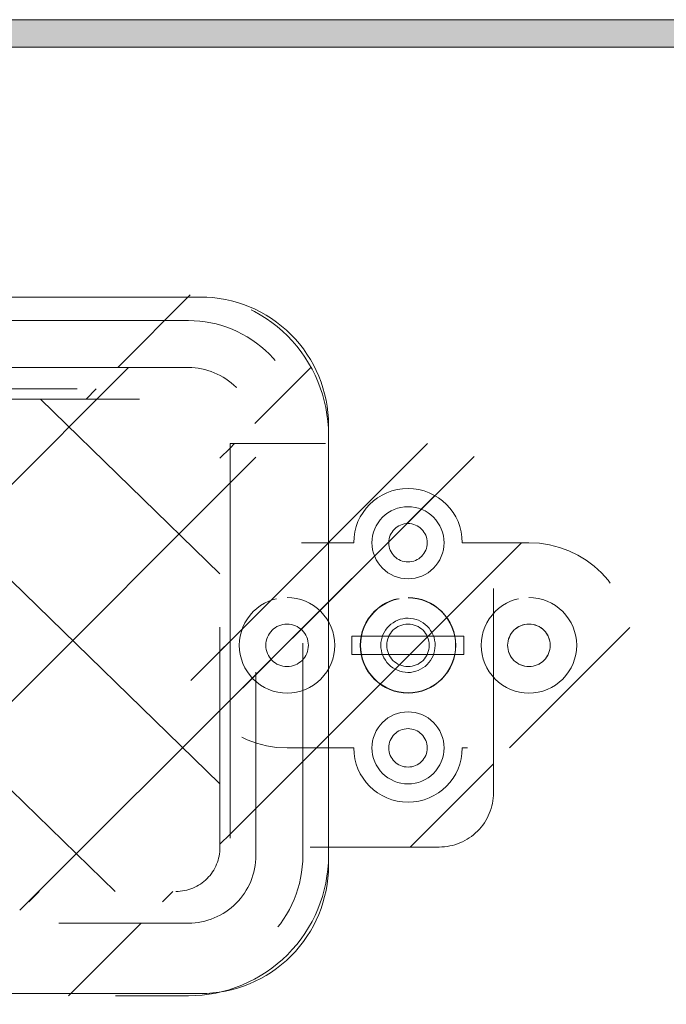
# Model space of a CAD drawing. Header units: inches. Extents: x -471 to -284, y -222 to 20.
# Tile 28 of 54: x -363.89 to -360.91, y 11.85 to 16.38. Entities that reach past the tile are written whole.
import ezdxf

# ---------------------------------------------------------------- set-up
doc = ezdxf.new("R2010")
doc.units = ezdxf.units.IN
doc.header["$LTSCALE"] = 32
doc.header["$MEASUREMENT"] = 0
doc.linetypes.add('Dash Style-1', pattern=[0.083328, 0.041656, -0.041672])
for name, color, linetype, lineweight in [('DashLine', 7, 'Dash Style-1', 13), ('DashLineFill', 7, 'Dash Style-1', 13), ('Drawing', 7, 'Continuous', 18), ('Metal-Black', 7, 'Continuous', 18), ('Metal-UtilityGrommet', 7, 'Continuous', 13), ('Metal_1', 7, 'Continuous', 18), ('None', 7, 'Continuous', 18), ('SolidLine', 7, 'Continuous', 15), ('Wood_1-H', 7, 'Continuous', 13)]:
    doc.layers.add(name, color=color, linetype=linetype, lineweight=lineweight)
doc.layers.add('Textile-Cushion', color=7, linetype='Continuous', lineweight=18, true_color=0x4c4c4c)
pattern_1 = [(45, (0, 0), (-1.613, 1.9357), []), (45, (-1.0608, 1.0608), (-0.472346, 0.41676), [])]

# ---------------------------------------------------------------- blocks, each defined once
blk = doc.blocks.new('Group-44')
at = {"layer": 'DashLine', "flags": 128}
for points in [[(6.3903, 0.2188), (6.4117, 0.2177), (6.4329, 0.2145), (6.4538, 0.2093), (6.474, 0.2021), (6.4934, 0.1929), (6.5118, 0.1819), (6.529, 0.1691), (6.545, 0.1547), (6.5594, 0.1388), (6.5722, 0.1215), (6.5832, 0.1031), (6.5924, 0.0837), (6.5996, 0.0635), (6.6048, 0.0427), (6.608, 0.0214), (6.609, 0), (6.608, -0.0214), (6.6048, -0.0427), (6.5996, -0.0635), (6.5924, -0.0837), (6.5832, -0.1031), (6.5722, -0.1215), (6.5594, -0.1388), (6.545, -0.1547), (6.529, -0.1691), (6.5118, -0.1819), (6.4934, -0.1929), (6.474, -0.2021), (6.4538, -0.2093), (6.4329, -0.2145), (6.4117, -0.2177), (6.3903, -0.2188), (6.3688, -0.2177), (6.3476, -0.2145), (6.3268, -0.2093), (6.3066, -0.2021), (6.2872, -0.1929), (6.2687, -0.1819), (6.2515, -0.1691), (6.2356, -0.1547), (6.2212, -0.1388), (6.2084, -0.1215), (6.1974, -0.1031), (6.1882, -0.0837), (6.1809, -0.0635), (6.1757, -0.0427), (6.1726, -0.0214), (6.1715, 0), (6.1726, 0.0214), (6.1757, 0.0427), (6.1809, 0.0635), (6.1882, 0.0837), (6.1974, 0.1031), (6.2084, 0.1215), (6.2212, 0.1388), (6.2356, 0.1547), (6.2515, 0.1691), (6.2687, 0.1819), (6.2872, 0.1929), (6.3066, 0.2021), (6.3268, 0.2093), (6.3476, 0.2145), (6.3688, 0.2177)], [(6.3905, 0.125), (6.4027, 0.1243), (6.4149, 0.1225), (6.4267, 0.1194), (6.4383, 0.1152), (6.4493, 0.1099), (6.4598, 0.1035), (6.4696, 0.0962), (6.4787, 0.0879), (6.4868, 0.0787), (6.4941, 0.0688), (6.5003, 0.0583), (6.5055, 0.0472), (6.5096, 0.0356), (6.5125, 0.0237), (6.5142, 0.0115), (6.5148, -0.0007), (6.5141, -0.013), (6.5122, -0.0251), (6.5092, -0.037), (6.505, -0.0485), (6.4997, -0.0596), (6.4933, -0.07), (6.4859, -0.0799), (6.4776, -0.0889), (6.4685, -0.0971), (6.4586, -0.1043), (6.4481, -0.1106), (6.4369, -0.1158), (6.4254, -0.1198), (6.4134, -0.1227), (6.4013, -0.1245), (6.389, -0.125), (6.3768, -0.1243), (6.3647, -0.1225), (6.3528, -0.1194), (6.3413, -0.1152), (6.3302, -0.1099), (6.3197, -0.1035), (6.3099, -0.0962), (6.3009, -0.0879), (6.2927, -0.0787), (6.2854, -0.0688), (6.2792, -0.0583), (6.274, -0.0472), (6.2699, -0.0356), (6.267, -0.0237), (6.2653, -0.0115), (6.2648, 0.0007), (6.2654, 0.013), (6.2673, 0.0251), (6.2704, 0.037), (6.2746, 0.0485), (6.2799, 0.0596), (6.2862, 0.07), (6.2936, 0.0799), (6.3019, 0.0889), (6.311, 0.0971), (6.3209, 0.1043), (6.3315, 0.1106), (6.3426, 0.1158), (6.3542, 0.1198), (6.3661, 0.1227), (6.3782, 0.1245)], [(6.1318, 0.0417), (6.6477, 0.0417), (6.6477, -0.0417), (6.1318, -0.0417)]]:
    blk.add_lwpolyline(points, close=True, dxfattribs=at)
blk = doc.blocks.new('Group-46')
at = {"layer": 'Textile-Cushion', "color": 31, "true_color": 0xffc198}
for p, q in [((2.7107, 1.1339), (5.0405, -1.1339)), ((3.7036, 1.1339), (5.5236, -0.6376)), ((4.6965, 1.1339), (5.5236, 0.3288))]:
    blk.add_line(p, q, dxfattribs=at)
blk = doc.blocks.new('Group-47')
at = {"layer": 'Textile-Cushion', "color": 31, "true_color": 0xffc198}
blk.add_blockref('Group-46', (0, 0), dxfattribs=at)
blk = doc.blocks.new('SBDXF2-Shroud (2D)')
at = {"layer": 'DashLineFill', "linetype": 'Continuous', "lineweight": 13}
h = blk.add_hatch(dxfattribs=at)
h.set_pattern_fill('Steel', color=253, style=0, pattern_type=2)
h.set_pattern_definition(pattern_1)
edge = h.paths.add_edge_path()
edge.add_line((-5.5709, 0.9311), (-5.5709, -0.9311))
edge.add_arc((-5.3209, -0.9311), 0.25, 180, 270)
edge.add_line((-5.3209, -1.1811), (5.3209, -1.1811))
edge.add_arc((5.3209, -0.9311), 0.25, 270, 360)
edge.add_line((5.5709, -0.9311), (5.5709, 0.9311))
edge.add_arc((5.3209, 0.9311), 0.25, 0, 90)
edge.add_line((5.3209, 1.1811), (-5.3209, 1.1811))
edge.add_arc((-5.3209, 0.9311), 0.25, 90, 135)
edge.add_arc((-5.3209, 0.9311), 0.25, 135, 180)
edge.add_line((-5.5709, 0.9311), (-5.5709, 0.9311))
edge = h.paths.add_edge_path()
edge.add_arc((5.3209, -0.9311), 0.2028, 270, 360)
edge.add_line((5.5236, -0.9311), (5.5236, 0.9311))
edge.add_arc((5.3209, 0.9311), 0.2028, 360, 450)
edge.add_line((5.3209, 1.1339), (-5.3209, 1.1339))
edge.add_arc((-5.3209, 0.9311), 0.2028, 90, 180)
edge.add_line((-5.5236, 0.9311), (-5.5236, -0.9311))
edge.add_arc((-5.3209, -0.9311), 0.2028, 180, 270)
edge.add_line((-5.3209, -1.1339), (5.3209, -1.1339))
h = blk.add_hatch(dxfattribs=at)
h.set_pattern_fill('Steel', color=253, style=0, pattern_type=2)
h.set_pattern_definition(pattern_1)
edge = h.paths.add_edge_path()
edge.add_arc((6.5335, -0.6791), 0.25, 270, 315)
edge.add_arc((6.5335, -0.6791), 0.25, 315, 360)
edge.add_line((6.7835, -0.6791), (6.7835, 0.6791))
edge.add_arc((6.5335, 0.6791), 0.25, 0, 90)
edge.add_line((6.5335, 0.9291), (5.5709, 0.9291))
edge.add_line((5.5709, 0.9291), (5.5709, -0.9291))
edge.add_line((5.5709, -0.9291), (6.5335, -0.9291))
edge.add_line((6.5335, -0.9291), (6.5335, -0.9291))
at = {"layer": 'DashLineFill', "flags": 128}
for points in [[(-5.5709, 0.9311), (-5.5709, -0.9311, 0.414214), (-5.3209, -1.1811), (5.3209, -1.1811, 0.414214), (5.5709, -0.9311), (5.5709, 0.9311, 0.414214), (5.3209, 1.1811), (-5.3209, 1.1811, 0.198912), (-5.4976, 1.1079, 0.198912), (-5.5709, 0.9311)], [(5.3209, -1.1339, 0.414214), (5.5236, -0.9311), (5.5236, 0.9311, 0.414214), (5.3209, 1.1339), (-5.3209, 1.1339, 0.414214), (-5.5236, 0.9311), (-5.5236, -0.9311, 0.414214), (-5.3209, -1.1339)], [(6.5335, -0.9291, 0.198912), (6.7102, -0.8559, 0.198912), (6.7835, -0.6791), (6.7835, 0.6791, 0.414214), (6.5335, 0.9291), (5.5709, 0.9291), (5.5709, -0.9291), (6.5335, -0.9291)]]:
    blk.add_lwpolyline(points, format="xyb", close=True, dxfattribs=at)
at = {"layer": 'Metal-Black', "color": 7}
blk.add_blockref('Group-44', (0, 0), dxfattribs=at)
at = {"layer": 'Metal-UtilityGrommet', "color": 7}
blk.add_blockref('Group-47', (0, 0), dxfattribs=at)
blk = doc.blocks.new('1BPJHN-ShroudBracket (2D)')
at = {"layer": 'DashLineFill', "linetype": 'Continuous', "lineweight": 13}
h = blk.add_hatch(dxfattribs=at)
h.set_pattern_fill('Steel', color=253, style=0, pattern_type=2)
h.set_pattern_definition(pattern_1)
edge = h.paths.add_edge_path()
edge.add_line((0.5571, 0.4724), (0.25, 0.4724))
edge.add_arc((0, 0.4724), 0.25, 0, 180)
edge.add_line((-0.25, 0.4724), (-0.5571, 0.4724))
edge.add_arc((-0.5571, 0), 0.4724, 90, 270)
edge.add_line((-0.5571, -0.4724), (-0.25, -0.4724))
edge.add_arc((0, -0.4724), 0.25, 180, 360)
edge.add_line((0.25, -0.4724), (0.5571, -0.4724))
edge.add_arc((0.5571, 0), 0.4724, 270, 450)
edge.add_line((0.5571, 0.4724), (0.5571, 0.4724))
edge = h.paths.add_edge_path()
edge.add_arc((0, 0), 0.0979, 180, 360)
edge.add_arc((0, 0), 0.0979, 0, 180)
edge.add_line((-0.098, 0), (-0.098, 0))
edge = h.paths.add_edge_path()
edge.add_arc((0, 0.4724), 0.0885, 180, 360)
edge.add_arc((0, 0.4724), 0.0885, 0, 180)
edge.add_line((-0.0885, 0.4724), (-0.0885, 0.4724))
edge = h.paths.add_edge_path()
edge.add_arc((-0.5571, 0), 0.098, 180, 360)
edge.add_arc((-0.5571, 0), 0.098, 0, 180)
edge.add_line((-0.655, 0), (-0.655, 0))
edge = h.paths.add_edge_path()
edge.add_arc((0.5571, 0), 0.098, 180, 360)
edge.add_arc((0.5571, 0), 0.098, 0, 180)
edge.add_line((0.4591, 0), (0.4591, 0))
edge = h.paths.add_edge_path()
edge.add_arc((0, -0.4724), 0.0885, 180, 360)
edge.add_arc((0, -0.4724), 0.0885, 0, 180)
edge.add_line((-0.0885, -0.4724), (-0.0885, -0.4724))
at = {"layer": 'DashLine', "flags": 128}
for points in [[(0, 0.6384), (0.0163, 0.6376), (0.0324, 0.6353), (0.0482, 0.6313), (0.0635, 0.6258), (0.0783, 0.6188), (0.0922, 0.6105), (0.1053, 0.6008), (0.1174, 0.5898), (0.1283, 0.5778), (0.138, 0.5647), (0.1464, 0.5507), (0.1534, 0.536), (0.1589, 0.5206), (0.1628, 0.5048), (0.1652, 0.4887), (0.166, 0.4724), (0.1652, 0.4562), (0.1628, 0.4401), (0.1589, 0.4243), (0.1534, 0.4089), (0.1464, 0.3942), (0.138, 0.3802), (0.1283, 0.3671), (0.1174, 0.3551), (0.1053, 0.3441), (0.0922, 0.3344), (0.0783, 0.326), (0.0635, 0.3191), (0.0482, 0.3136), (0.0324, 0.3096), (0.0163, 0.3072), (0, 0.3064), (-0.0163, 0.3072), (-0.0324, 0.3096), (-0.0482, 0.3136), (-0.0635, 0.3191), (-0.0783, 0.326), (-0.0922, 0.3344), (-0.1053, 0.3441), (-0.1174, 0.3551), (-0.1283, 0.3671), (-0.138, 0.3802), (-0.1464, 0.3942), (-0.1534, 0.4089), (-0.1589, 0.4243), (-0.1628, 0.4401), (-0.1652, 0.4562), (-0.166, 0.4724), (-0.1652, 0.4887), (-0.1628, 0.5048), (-0.1589, 0.5206), (-0.1534, 0.536), (-0.1464, 0.5507), (-0.138, 0.5647), (-0.1283, 0.5778), (-0.1174, 0.5898), (-0.1053, 0.6008), (-0.0922, 0.6105), (-0.0783, 0.6188), (-0.0635, 0.6258), (-0.0482, 0.6313), (-0.0324, 0.6353), (-0.0163, 0.6376)], [(-0.5571, 0.22), (-0.5355, 0.2189), (-0.5142, 0.2158), (-0.4932, 0.2105), (-0.4729, 0.2033), (-0.4534, 0.194), (-0.4349, 0.1829), (-0.4175, 0.1701), (-0.4015, 0.1556), (-0.387, 0.1396), (-0.3742, 0.1222), (-0.3631, 0.1037), (-0.3538, 0.0842), (-0.3466, 0.0639), (-0.3413, 0.0429), (-0.3381, 0.0216), (-0.3371, 0), (-0.3381, -0.0216), (-0.3413, -0.0429), (-0.3466, -0.0639), (-0.3538, -0.0842), (-0.3631, -0.1037), (-0.3742, -0.1222), (-0.387, -0.1396), (-0.4015, -0.1556), (-0.4175, -0.1701), (-0.4349, -0.1829), (-0.4534, -0.194), (-0.4729, -0.2033), (-0.4932, -0.2105), (-0.5142, -0.2158), (-0.5355, -0.2189), (-0.5571, -0.22), (-0.5787, -0.2189), (-0.6, -0.2158), (-0.6209, -0.2105), (-0.6413, -0.2033), (-0.6608, -0.194), (-0.6793, -0.1829), (-0.6967, -0.1701), (-0.7127, -0.1556), (-0.7271, -0.1396), (-0.74, -0.1222), (-0.7511, -0.1037), (-0.7603, -0.0842), (-0.7676, -0.0639), (-0.7729, -0.0429), (-0.776, -0.0216), (-0.7771, 0), (-0.776, 0.0216), (-0.7729, 0.0429), (-0.7676, 0.0639), (-0.7603, 0.0842), (-0.7511, 0.1037), (-0.74, 0.1222), (-0.7271, 0.1396), (-0.7127, 0.1556), (-0.6967, 0.1701), (-0.6793, 0.1829), (-0.6608, 0.194), (-0.6413, 0.2033), (-0.6209, 0.2105), (-0.6, 0.2158), (-0.5787, 0.2189)], [(0, 0.22), (0.0216, 0.2189), (0.0429, 0.2158), (0.0639, 0.2105), (0.0842, 0.2033), (0.1037, 0.194), (0.1222, 0.1829), (0.1396, 0.1701), (0.1556, 0.1556), (0.1701, 0.1396), (0.1829, 0.1222), (0.194, 0.1037), (0.2033, 0.0842), (0.2105, 0.0639), (0.2158, 0.0429), (0.2189, 0.0216), (0.22, 0), (0.2189, -0.0216), (0.2158, -0.0429), (0.2105, -0.0639), (0.2033, -0.0842), (0.194, -0.1037), (0.1829, -0.1222), (0.1701, -0.1396), (0.1556, -0.1556), (0.1396, -0.1701), (0.1222, -0.1829), (0.1037, -0.194), (0.0842, -0.2033), (0.0639, -0.2105), (0.0429, -0.2158), (0.0216, -0.2189), (0, -0.22), (-0.0216, -0.2189), (-0.0429, -0.2158), (-0.0639, -0.2105), (-0.0842, -0.2033), (-0.1037, -0.194), (-0.1222, -0.1829), (-0.1396, -0.1701), (-0.1556, -0.1556), (-0.1701, -0.1396), (-0.1829, -0.1222), (-0.194, -0.1037), (-0.2033, -0.0842), (-0.2105, -0.0639), (-0.2158, -0.0429), (-0.2189, -0.0216), (-0.22, 0), (-0.2189, 0.0216), (-0.2158, 0.0429), (-0.2105, 0.0639), (-0.2033, 0.0842), (-0.194, 0.1037), (-0.1829, 0.1222), (-0.1701, 0.1396), (-0.1556, 0.1556), (-0.1396, 0.1701), (-0.1222, 0.1829), (-0.1037, 0.194), (-0.0842, 0.2033), (-0.0639, 0.2105), (-0.0429, 0.2158), (-0.0216, 0.2189)], [(0.5571, 0.22), (0.5787, 0.2189), (0.6, 0.2158), (0.6209, 0.2105), (0.6413, 0.2033), (0.6608, 0.194), (0.6793, 0.1829), (0.6967, 0.1701), (0.7127, 0.1556), (0.7271, 0.1396), (0.74, 0.1222), (0.7511, 0.1037), (0.7603, 0.0842), (0.7676, 0.0639), (0.7729, 0.0429), (0.776, 0.0216), (0.7771, 0), (0.776, -0.0216), (0.7729, -0.0429), (0.7676, -0.0639), (0.7603, -0.0842), (0.7511, -0.1037), (0.74, -0.1222), (0.7271, -0.1396), (0.7127, -0.1556), (0.6967, -0.1701), (0.6793, -0.1829), (0.6608, -0.194), (0.6413, -0.2033), (0.6209, -0.2105), (0.6, -0.2158), (0.5787, -0.2189), (0.5571, -0.22), (0.5355, -0.2189), (0.5142, -0.2158), (0.4932, -0.2105), (0.4729, -0.2033), (0.4534, -0.194), (0.4349, -0.1829), (0.4175, -0.1701), (0.4015, -0.1556), (0.387, -0.1396), (0.3742, -0.1222), (0.3631, -0.1037), (0.3538, -0.0842), (0.3466, -0.0639), (0.3413, -0.0429), (0.3381, -0.0216), (0.3371, 0), (0.3381, 0.0216), (0.3413, 0.0429), (0.3466, 0.0639), (0.3538, 0.0842), (0.3631, 0.1037), (0.3742, 0.1222), (0.387, 0.1396), (0.4015, 0.1556), (0.4175, 0.1701), (0.4349, 0.1829), (0.4534, 0.194), (0.4729, 0.2033), (0.4932, 0.2105), (0.5142, 0.2158), (0.5355, 0.2189)], [(0.5571, 0.0979), (0.5667, 0.0975), (0.5762, 0.0961), (0.5855, 0.0937), (0.5946, 0.0905), (0.6033, 0.0864), (0.6115, 0.0814), (0.6192, 0.0757), (0.6263, 0.0693), (0.6328, 0.0621), (0.6385, 0.0544), (0.6435, 0.0462), (0.6476, 0.0375), (0.6508, 0.0284), (0.6532, 0.0191), (0.6546, 0.0096), (0.655, 0), (0.6546, -0.0096), (0.6532, -0.0191), (0.6508, -0.0284), (0.6476, -0.0375), (0.6435, -0.0462), (0.6385, -0.0544), (0.6328, -0.0621), (0.6263, -0.0693), (0.6192, -0.0757), (0.6115, -0.0814), (0.6033, -0.0864), (0.5946, -0.0905), (0.5855, -0.0937), (0.5762, -0.0961), (0.5667, -0.0975), (0.5571, -0.098), (0.5475, -0.0975), (0.538, -0.0961), (0.5287, -0.0937), (0.5196, -0.0905), (0.5109, -0.0864), (0.5027, -0.0814), (0.4949, -0.0757), (0.4878, -0.0693), (0.4814, -0.0621), (0.4756, -0.0544), (0.4707, -0.0462), (0.4666, -0.0375), (0.4634, -0.0284), (0.461, -0.0191), (0.4596, -0.0096), (0.4591, 0), (0.4596, 0.0096), (0.461, 0.0191), (0.4634, 0.0284), (0.4666, 0.0375), (0.4707, 0.0462), (0.4756, 0.0544), (0.4814, 0.0621), (0.4878, 0.0693), (0.4949, 0.0757), (0.5027, 0.0814), (0.5109, 0.0864), (0.5196, 0.0905), (0.5287, 0.0937), (0.538, 0.0961), (0.5475, 0.0975)], [(0, -0.3064), (0.0163, -0.3072), (0.0324, -0.3096), (0.0482, -0.3136), (0.0635, -0.3191), (0.0783, -0.326), (0.0922, -0.3344), (0.1053, -0.3441), (0.1174, -0.3551), (0.1283, -0.3671), (0.138, -0.3802), (0.1464, -0.3942), (0.1534, -0.4089), (0.1589, -0.4243), (0.1628, -0.4401), (0.1652, -0.4562), (0.166, -0.4724), (0.1652, -0.4887), (0.1628, -0.5048), (0.1589, -0.5206), (0.1534, -0.536), (0.1464, -0.5507), (0.138, -0.5647), (0.1283, -0.5778), (0.1174, -0.5898), (0.1053, -0.6008), (0.0922, -0.6105), (0.0783, -0.6188), (0.0635, -0.6258), (0.0482, -0.6313), (0.0324, -0.6353), (0.0163, -0.6376), (0, -0.6384), (-0.0163, -0.6376), (-0.0324, -0.6353), (-0.0482, -0.6313), (-0.0635, -0.6258), (-0.0783, -0.6188), (-0.0922, -0.6105), (-0.1053, -0.6008), (-0.1174, -0.5898), (-0.1283, -0.5778), (-0.138, -0.5647), (-0.1464, -0.5507), (-0.1534, -0.536), (-0.1589, -0.5206), (-0.1628, -0.5048), (-0.1652, -0.4887), (-0.166, -0.4724), (-0.1652, -0.4562), (-0.1628, -0.4401), (-0.1589, -0.4243), (-0.1534, -0.4089), (-0.1464, -0.3942), (-0.138, -0.3802), (-0.1283, -0.3671), (-0.1174, -0.3551), (-0.1053, -0.3441), (-0.0922, -0.3344), (-0.0783, -0.326), (-0.0635, -0.3191), (-0.0482, -0.3136), (-0.0324, -0.3096), (-0.0163, -0.3072)]]:
    blk.add_lwpolyline(points, close=True, dxfattribs=at)
at = {"layer": 'DashLineFill', "flags": 128}
for points in [[(0.5571, 0.4724), (0.25, 0.4724, 1), (-0.25, 0.4724), (-0.5571, 0.4724, 1), (-0.5571, -0.4724), (-0.25, -0.4724, 1), (0.25, -0.4724), (0.5571, -0.4724, 1), (0.5571, 0.4724)], [(-0.0885, 0.4724, 1), (0.0885, 0.4724, 1), (-0.0885, 0.4724)], [(-0.655, 0, 1), (-0.4591, 0, 1), (-0.655, 0)], [(-0.098, 0, 1), (0.0979, 0, 1), (-0.098, 0)], [(0.4591, 0, 1), (0.655, 0, 1), (0.4591, 0)], [(-0.0885, -0.4724, 1), (0.0885, -0.4724, 1), (-0.0885, -0.4724)]]:
    blk.add_lwpolyline(points, format="xyb", close=True, dxfattribs=at)
blk = doc.blocks.new('Group-51')
at = {"layer": 'Metal_1', "linetype": 'Continuous', "lineweight": 0, "true_color": 0xcdcdcd}
blk.add_hatch(color=254, dxfattribs=at).paths.add_polyline_path([(2.5984, -2.4331), (69.4094, -2.4331), (69.4094, -2.5591), (2.5984, -2.5591)])
at = {"layer": 'DashLine', "flags": 128}
blk.add_lwpolyline([(1.1142, -2.5591), (70.8937, -2.5591), (70.8937, -30), (1.1142, -30)], close=True, dxfattribs=at)
at = {"layer": 'Metal_1', "flags": 128}
blk.add_lwpolyline([(2.5984, -2.4331), (69.4094, -2.4331), (69.4094, -2.5591), (2.5984, -2.5591)], close=True, dxfattribs=at)
at = {"layer": 'SolidLine', "flags": 128}
blk.add_lwpolyline([(1.1142, -2.5591), (70.8937, -2.5591), (70.8937, -30), (1.1142, -30)], close=True, dxfattribs=at)
at = {"layer": 'SolidLine', "color": 7}
for name, p in [('SBDXF2-Shroud (2D)', (36.0039, -5.315)), ('1BPJHN-ShroudBracket (2D)', (42.3937, -5.315))]:
    blk.add_blockref(name, p, dxfattribs=at)
blk = doc.blocks.new('Group-53')
at = {"layer": 'Textile-Cushion', "color": 31, "linetype": 'Continuous', "true_color": 0xffc198}
for p, q in [((5.0826, 1.2795), (2.5826, -1.2204)), ((5.6693, 0.8662), (3.5826, -1.2204)), ((5.6693, -0.1338), (4.5826, -1.2204))]:
    blk.add_line(p, q, dxfattribs=at)
blk = doc.blocks.new('SlateShroudSleeve (2D)')
at = {"layer": 'DashLineFill', "linetype": 'Continuous', "lineweight": 13}
h = blk.add_hatch(dxfattribs=at)
h.set_pattern_fill('Steel', color=253, style=0, pattern_type=2)
h.set_pattern_definition(pattern_1)
edge = h.paths.add_edge_path()
edge.add_line((-6.0039, 0.9685), (-6.0039, -0.9685))
edge.add_arc((-5.3583, -0.9685), 0.6457, 180, 225)
edge.add_arc((-5.3583, -0.9685), 0.6457, 225, 270)
edge.add_line((-5.3583, -1.6142), (5.3583, -1.6142))
edge.add_arc((5.3583, -0.9685), 0.6457, 270, 360)
edge.add_line((6.0039, -0.9685), (6.0039, 0.9685))
edge.add_arc((5.3583, 0.9685), 0.6457, 0, 45)
edge.add_arc((5.3583, 0.9685), 0.6457, 45, 90)
edge.add_line((5.3583, 1.6142), (-5.3583, 1.6142))
edge.add_arc((-5.3583, 0.9685), 0.6457, 90, 180)
edge.add_line((-6.0039, 0.9685), (-6.0039, 0.9685))
edge = h.paths.add_edge_path()
edge.add_arc((5.3583, -0.9685), 0.311, 270, 360)
edge.add_line((5.6693, -0.9685), (5.6693, 0.9685))
edge.add_arc((5.3583, 0.9685), 0.311, 360, 405)
edge.add_arc((5.3583, 0.9685), 0.311, 45, 90)
edge.add_line((5.3583, 1.2795), (-5.3583, 1.2795))
edge.add_arc((-5.3583, 0.9685), 0.311, 90, 180)
edge.add_line((-5.6693, 0.9685), (-5.6693, -0.9685))
edge.add_arc((-5.3583, -0.9685), 0.311, 180, 225)
edge.add_arc((-5.3583, -0.9685), 0.311, 225, 270)
edge.add_line((-5.3583, -1.2795), (5.3583, -1.2795))
at = {"layer": 'DashLine', "lineweight": 13, "transparency": 33554687, "flags": 128}
blk.add_lwpolyline([(-5.8858, 0.9685, -0.414214), (-5.3583, 1.4961), (5.3583, 1.4961, -0.414214), (5.8858, 0.9685), (5.8858, -0.9685, -0.414214), (5.3583, -1.4961), (-5.3583, -1.4961, -0.414214), (-5.8858, -0.9685)], format="xyb", close=True, dxfattribs=at)
at = {"layer": 'DashLineFill', "lineweight": 13, "flags": 128}
for points in [[(-6.0039, 0.9685), (-6.0039, -0.9685, 0.198912), (-5.8148, -1.4251, 0.198912), (-5.3583, -1.6142), (5.3583, -1.6142, 0.414214), (6.0039, -0.9685), (6.0039, 0.9685, 0.198912), (5.8148, 1.4251, 0.198912), (5.3583, 1.6142), (-5.3583, 1.6142, 0.414214), (-6.0039, 0.9685)], [(5.3583, -1.2795, 0.414214), (5.6693, -0.9685), (5.6693, 0.9685, 0.198912), (5.5782, 1.1884, 0.198912), (5.3583, 1.2795), (-5.3583, 1.2795, 0.414214), (-5.6693, 0.9685), (-5.6693, -0.9685, 0.198912), (-5.5782, -1.1884, 0.198912), (-5.3583, -1.2795)]]:
    blk.add_lwpolyline(points, format="xyb", close=True, dxfattribs=at)
at = {"layer": 'Textile-Cushion', "color": 31, "true_color": 0xffc198}
blk.add_blockref('Group-53', (0, 0), dxfattribs=at)
blk = doc.blocks.new('Group-56')
at = {"layer": 'SolidLine', "flags": 128}
blk.add_lwpolyline([(30.0197, -4.3012, -0.414214), (30.6102, -3.7106), (41.437, -3.7106, -0.414214), (42.0276, -4.3012), (42.0276, -6.3287, -0.414214), (41.437, -6.9193), (30.6102, -6.9193, -0.414214), (30.0197, -6.3287)], format="xyb", close=True, dxfattribs=at)
at = {"layer": 'Wood_1-H', "color": 7}
blk.add_blockref('SlateShroudSleeve (2D)', (36.0236, -5.315), dxfattribs=at)
blk = doc.blocks.new('Group-87')
at = {"layer": 'None'}
for name in ['Group-56', 'Group-51']:
    blk.add_blockref(name, (0, 0), dxfattribs=at)
blk = doc.blocks.new('SL Credenza Desk (2D)')
at = {"layer": 'None'}
blk.add_blockref('Group-87', (0, 0), dxfattribs=at)
at = {"layer": 'Drawing', "color": 0, "flags": 1}
for tag in ['Tag', 'Catalog', 'Option1', 'Option2', 'Option3', 'Option4', 'Option5', 'Option6', 'Option7', 'Option8', 'Option9', 'Option10', 'Option11', 'Option12', 'Custom', 'FinishGroup', 'Discount', 'Item2', 'Item3', 'Item6', 'Item8', 'Item9', 'Item10', 'Item12', 'Item13', 'Item16', 'Item18', 'Item19', 'Item20', 'Item21', 'Item22', 'Item23', 'Item24', 'Item25', 'Item1', 'Item4', 'Item5', 'Item7', 'Item11', 'Item14', 'Item15', 'Item17']:
    blk.add_attdef(tag, (-44.9915, 3.3081), '', height=0.00709, dxfattribs=at)

msp = doc.modelspace()

# ---------------------------------------------------------------- block references
at = {"layer": 'Drawing'}
msp.add_blockref('SL Credenza Desk (2D)', (-404.4902, 18.815), dxfattribs=at)

doc.saveas('drawing.dxf')
